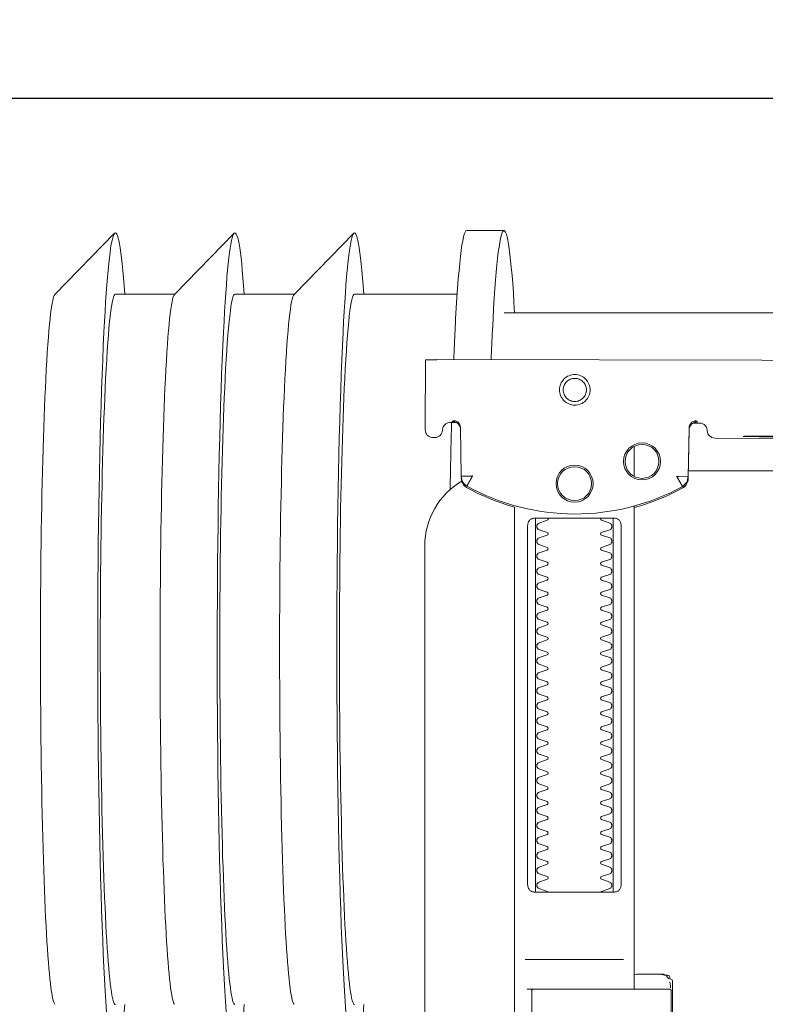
# Model space of a CAD drawing. Header units: millimetres. Extents: x 23192 to 177760, y -399809 to -79279.
# Tile 109 of 256: x 51601 to 51611, y -194664 to -194651. Entities that reach past the tile are written whole.
import ezdxf

# ---------------------------------------------------------------- set-up
doc = ezdxf.new("R2010")
doc.units = ezdxf.units.MM
doc.linetypes.add('CARKOVANA', pattern=[7.5, 5, -2.5])
doc.layers.get('0').update_dxf_attribs({"lineweight": 0})
doc.layers.add('!! 0_ Istn-sciany', color=3, linetype='Continuous', lineweight=30)
doc.layers.add('!! wymiary osi', color=250, linetype='Continuous', lineweight=9)
doc.layers.add('!! 1_Wyburzenia', color=252, linetype='CARKOVANA', lineweight=13, true_color=0x696969)
doc.layers.add('!!_@ wypos sanit nd', color=7, linetype='Continuous', lineweight=0, plot=False)
doc.layers.add('Powierzchnia', color=140, linetype='Continuous', lineweight=5, plot=False)
doc.styles.add('TXT', font='simplex.shx')
doc.dimstyles.new('DIM50', dxfattribs={"dimscale": 5, "dimtxt": 2.5, "dimasz": 1.5, "dimexe": 0, "dimexo": 0, "dimgap": 0.5, "dimtad": 1, "dimdec": 4, "dimrnd": 0.5, "dimdsep": 46, "dimtxsty": 'TXT', "dimblk1": 'TICK1', "dimblk2": 'TICK1', "dimsah": 1, "dimcen": 0, "dimse1": 1, "dimse2": 1, "dimclrd": 1, "dimclre": 7, "dimclrt": 9, "dimadec": 0, "dimazin": 0, "dimtfac": 1, "dimtdec": 4, "dimtmove": 2, "dimatfit": 3, "dimldrblk": 'TICK1', "dimfxl": 1, "dimtolj": 1, "dimarcsym": 0})

# ---------------------------------------------------------------- blocks, each defined once
blk = doc.blocks.new('A$Cff2eaf8b')
for points in [[(-0.24945, 0.09108), (-0.24147, 0.09927)], [(-0.24136, 0.09113), (-0.23342, 0.09113), (-0.22548, 0.09927)], [(-0.22538, 0.09113), (-0.21743, 0.09113), (-0.2095, 0.09927)], [(-0.18941, 0.09963), (-0.19441, 0.09963)], [(-0.19567, 0.09113), (-0.20939, 0.09113)], [(-0.18941, 0.08863), (-0.04454, 0.08863), (-0.04035, 0.08853), (-0.03617, 0.08824), (-0.032, 0.08775), (-0.02786, 0.08707), (-0.02376, 0.08619), (-0.0197, 0.08513), (-0.0157, 0.08388), (-0.01176, 0.08244), (-0.00789, 0.08082), (-0.0041, 0.07902), (-0.0004, 0.07705), (0.0032, 0.0749), (0.0067, 0.0726), (0.01009, 0.07012), (0.01337, 0.0675)], [(-0.19839, 0.08237), (-0.11148, 0.08219)], [(-0.19594, 0.07411), (-0.19609, 0.07411), (-0.19639, 0.07411), (-0.19593, 0.07402), (-0.19578, 0.07396), (-0.19564, 0.07387), (-0.19551, 0.07376), (-0.1954, 0.07363), (-0.19532, 0.07349), (-0.19526, 0.07333), (-0.19523, 0.07317)], [(-0.16479, 0.06647), (-0.16466, 0.07302), (-0.16465, 0.07318), (-0.16461, 0.07333), (-0.16454, 0.07348), (-0.16445, 0.07361), (-0.16435, 0.07373), (-0.16422, 0.07383), (-0.16409, 0.07391), (-0.16394, 0.07396), (-0.16349, 0.07404), (-0.1638, 0.07405), (-0.16395, 0.07405)], [(-0.172, 0.07079), (-0.172, 0.06674)], [(0.16493, 0.0675), (-0.16477, 0.0675)], [(-0.172, 0.06279), (-0.172, -0.00182)], [(-0.1852, 0.06018), (-0.1852, 0.01218)], [(-0.1748, 0.01218), (-0.1748, 0.06018)], [(-0.17342, 0.00218), (-0.18659, 0.00218)], [(-0.172, 0.00012), (-0.17167, 0.00018), (-0.1682, 0.00018), (-0.1681, 0.00018), (-0.16799, 0.00016), (-0.16789, 0.00007), (-0.16779, 0.00006), (-0.16762, 0.00005), (-0.16752, 0.00005), (-0.16741, 0.00003), (-0.1673, -0.00004), (-0.16725, -0.00018), (-0.16725, -0.00044), (-0.16711, -0.00046), (-0.16701, -0.0005), (-0.16693, -0.00056), (-0.16688, -0.0007), (-0.16688, -0.01094)], [(-0.16829, 0.00017), (-0.16772, 0.00003), (-0.16738, -0.00042)], [(-0.16723, -0.00083), (-0.16714, -0.00136), (-0.16713, -0.00163)], [(-0.18633, -0.00182), (-0.17526, -0.00182), (-0.17367, -0.00182)]]:
    blk.add_lwpolyline(points)
for points in [[(-0.19989, 0.08236), (-0.19995, 0.07336, 0.009369), (-0.19994, 0.07293), (-0.19992, 0.07276), (-0.19986, 0.07259), (-0.19979, 0.07243), (-0.19968, 0.07229), (-0.19955, 0.07217), (-0.19941, 0.07208), (-0.19924, 0.07201), (-0.19908, 0.07197), (-0.19895, 0.07196), (-0.1988, 0.07196)], [(-0.16413, 0.07389), (-0.16324, 0.07389), (-0.16303, 0.07386), (-0.16283, 0.0738), (-0.16264, 0.07369), (-0.16249, 0.07354), (-0.16237, 0.07337), (-0.16228, 0.07317), (-0.16225, 0.07297, 0.002299), (-0.16224, 0.07285, 0.40455), (-0.16124, 0.07188), (-0.11145, 0.07178)], [(-0.19576, 0.07395), (-0.19665, 0.07395, 0.282591), (-0.19754, 0.0734), (-0.19758, 0.07331), (-0.19761, 0.0732), (-0.19763, 0.07311), (-0.19764, 0.07296, -0.415352), (-0.19865, 0.07196)], [(-0.19623, 0.07426), (-0.19588, 0.0742), (-0.19555, 0.07399), (-0.19533, 0.07367), (-0.19523, 0.07332), (-0.19513, 0.06676), (-0.19513, 0.0667, 0.265347), (-0.19435, 0.06544, 0.125711), (-0.17997, 0.06173, 0.125711), (-0.16558, 0.06538, 0.26954), (-0.1648, 0.06667), (-0.16467, 0.07322), (-0.16464, 0.07344), (-0.16456, 0.07365), (-0.16444, 0.07383), (-0.16428, 0.07399), (-0.1641, 0.0741), (-0.16389, 0.07417), (-0.16368, 0.0742)], [(-0.15993, -0.0325), (-0.17249, -0.0325, 0.405519), (-0.172, -0.032), (-0.172, -0.0313, 0.414214), (-0.1725, -0.0308), (-0.1875, -0.0308, 0.414214), (-0.188, -0.0313), (-0.188, -0.032, 0.405519), (-0.18751, -0.0325), (-0.19, -0.0325, -0.414214), (-0.2, -0.0225), (-0.2, 0.0575, -0.266001), (-0.19506, 0.06612)], [(-0.19513, 0.06651), (-0.19511, 0.06632), (-0.19509, 0.06622), (-0.19506, 0.06612), (-0.19503, 0.06602), (-0.19498, 0.06592), (-0.19493, 0.06582), (-0.19488, 0.06573), (-0.19482, 0.06564), (-0.19475, 0.06556), (-0.19468, 0.06548), (-0.1946, 0.06541), (-0.19452, 0.06535), (-0.19443, 0.06529), (-0.19434, 0.06524), (-0.19358, 0.06483), (-0.19281, 0.06445), (-0.19203, 0.0641), (-0.19125, 0.06376), (-0.19045, 0.06345), (-0.18964, 0.06316), (-0.18882, 0.06289), (-0.188, 0.06265), (-0.188, -0.01362, 0.414214)], [(-0.172, 0.0626), (-0.17117, 0.06284), (-0.17034, 0.0631), (-0.16952, 0.06339), (-0.16872, 0.0637), (-0.16792, 0.06404), (-0.16713, 0.06439), (-0.16635, 0.06477), (-0.16558, 0.06518), (-0.16557, 0.06518, 0.269546), (-0.16479, 0.06647)], [(-0.18353, 0.01118, 0.182836), (-0.18364, 0.01127), (-0.18485, 0.01168, 0.050055), (-0.185, 0.01194), (-0.185, 0.01222, 0.050055), (-0.18485, 0.01248), (-0.18364, 0.01289, 0.719897), (-0.18364, 0.01327), (-0.18485, 0.01368, 0.050055), (-0.185, 0.01394), (-0.185, 0.01422, 0.050055), (-0.18485, 0.01448), (-0.18364, 0.01489, 0.719897), (-0.18364, 0.01527), (-0.18485, 0.01568, 0.050055), (-0.185, 0.01594), (-0.185, 0.01622, 0.050055), (-0.18485, 0.01648), (-0.18364, 0.01689, 0.719897), (-0.18364, 0.01727), (-0.18485, 0.01768, 0.050055), (-0.185, 0.01794), (-0.185, 0.01822, 0.050055), (-0.18485, 0.01848), (-0.18364, 0.01889, 0.719897), (-0.18364, 0.01927), (-0.18485, 0.01968, 0.050055), (-0.185, 0.01994), (-0.185, 0.02022, 0.050055), (-0.18485, 0.02048), (-0.18364, 0.02089, 0.719897), (-0.18364, 0.02127), (-0.18485, 0.02168, 0.050055), (-0.185, 0.02194), (-0.185, 0.02222, 0.050055), (-0.18485, 0.02248), (-0.18364, 0.02289, 0.719897), (-0.18364, 0.02327), (-0.18485, 0.02368, 0.050055), (-0.185, 0.02394), (-0.185, 0.02422, 0.050055), (-0.18485, 0.02448), (-0.18364, 0.02489, 0.719897), (-0.18364, 0.02527), (-0.18485, 0.02568, 0.050055), (-0.185, 0.02594), (-0.185, 0.02622, 0.050055), (-0.18485, 0.02648), (-0.18364, 0.02689, 0.719897), (-0.18364, 0.02727), (-0.18485, 0.02768, 0.050055), (-0.185, 0.02794), (-0.185, 0.02822, 0.050055), (-0.18485, 0.02848), (-0.18364, 0.02889, 0.719897), (-0.18364, 0.02927), (-0.18485, 0.02968, 0.050055), (-0.185, 0.02994), (-0.185, 0.03022, 0.050055), (-0.18485, 0.03048), (-0.18364, 0.03089, 0.719897), (-0.18364, 0.03127), (-0.18485, 0.03168, 0.050055), (-0.185, 0.03194), (-0.185, 0.03222, 0.050055), (-0.18485, 0.03248), (-0.18364, 0.03289, 0.719897), (-0.18364, 0.03327), (-0.18485, 0.03368, 0.050055), (-0.185, 0.03394), (-0.185, 0.03422, 0.050055), (-0.18485, 0.03448), (-0.18364, 0.03489, 0.719897), (-0.18364, 0.03527), (-0.18485, 0.03568, 0.050055), (-0.185, 0.03594), (-0.185, 0.03622, 0.050055), (-0.18485, 0.03648), (-0.18364, 0.03689, 0.719897), (-0.18364, 0.03727), (-0.18485, 0.03768, 0.050055), (-0.185, 0.03794), (-0.185, 0.03822, 0.050055), (-0.18485, 0.03848), (-0.18364, 0.03889, 0.719897), (-0.18364, 0.03927), (-0.18485, 0.03968, 0.050055), (-0.185, 0.03994), (-0.185, 0.04022, 0.050055), (-0.18485, 0.04048), (-0.18364, 0.04089, 0.719897), (-0.18364, 0.04127), (-0.18485, 0.04168, 0.050055), (-0.185, 0.04194), (-0.185, 0.04222, 0.050055), (-0.18485, 0.04248), (-0.18364, 0.04289, 0.719897), (-0.18364, 0.04327), (-0.18485, 0.04368, 0.050055), (-0.185, 0.04394), (-0.185, 0.04422, 0.050055), (-0.18485, 0.04448), (-0.18364, 0.04489, 0.719897), (-0.18364, 0.04527), (-0.18485, 0.04568, 0.050055), (-0.185, 0.04594), (-0.185, 0.04622, 0.050055), (-0.18485, 0.04648), (-0.18364, 0.04689, 0.719897), (-0.18364, 0.04727), (-0.18485, 0.04768, 0.050055), (-0.185, 0.04794), (-0.185, 0.04822, 0.050055), (-0.18485, 0.04848), (-0.18364, 0.04889, 0.719897), (-0.18364, 0.04927), (-0.18485, 0.04968, 0.050055), (-0.185, 0.04994), (-0.185, 0.05022, 0.050055), (-0.18485, 0.05048), (-0.18364, 0.05089, 0.719897), (-0.18364, 0.05127), (-0.18485, 0.05168, 0.050055), (-0.185, 0.05194), (-0.185, 0.05222, 0.050055), (-0.18485, 0.05248), (-0.18364, 0.05289, 0.719897), (-0.18364, 0.05327), (-0.18485, 0.05368, 0.050055), (-0.185, 0.05394), (-0.185, 0.05422, 0.050055), (-0.18485, 0.05448), (-0.18364, 0.05489, 0.719897), (-0.18364, 0.05527), (-0.18485, 0.05568, 0.050055), (-0.185, 0.05594), (-0.185, 0.05622, 0.050055), (-0.18485, 0.05648), (-0.18364, 0.05689, 0.719897), (-0.18364, 0.05727), (-0.18485, 0.05768, 0.050055), (-0.185, 0.05794), (-0.185, 0.05822, 0.050055), (-0.18485, 0.05848), (-0.18364, 0.05889, 0.719897), (-0.18364, 0.05927), (-0.18485, 0.05968, 0.050055), (-0.185, 0.05994), (-0.185, 0.06022, 0.050055), (-0.18485, 0.06048), (-0.18364, 0.06089, 0.474594), (-0.18353, 0.06118)], [(-0.17647, 0.06118, 0.474594), (-0.17636, 0.06089), (-0.17515, 0.06048, 0.050055), (-0.175, 0.06022), (-0.175, 0.05994, 0.050055), (-0.17515, 0.05968), (-0.17636, 0.05927, 0.719897), (-0.17636, 0.05889), (-0.17515, 0.05848, 0.050055), (-0.175, 0.05822), (-0.175, 0.05794, 0.050055), (-0.17515, 0.05768), (-0.17636, 0.05727, 0.719897), (-0.17636, 0.05689), (-0.17515, 0.05648, 0.050055), (-0.175, 0.05622), (-0.175, 0.05594, 0.050055), (-0.17515, 0.05568), (-0.17636, 0.05527, 0.719897), (-0.17636, 0.05489), (-0.17515, 0.05448, 0.050055), (-0.175, 0.05422), (-0.175, 0.05394, 0.050055), (-0.17515, 0.05368), (-0.17636, 0.05327, 0.719897), (-0.17636, 0.05289), (-0.17515, 0.05248, 0.050055), (-0.175, 0.05222), (-0.175, 0.05194, 0.050055), (-0.17515, 0.05168), (-0.17636, 0.05127, 0.719897), (-0.17636, 0.05089), (-0.17515, 0.05048, 0.050055), (-0.175, 0.05022), (-0.175, 0.04994, 0.050055), (-0.17515, 0.04968), (-0.17636, 0.04927, 0.719897), (-0.17636, 0.04889), (-0.17515, 0.04848, 0.050055), (-0.175, 0.04822), (-0.175, 0.04794, 0.050055), (-0.17515, 0.04768), (-0.17636, 0.04727, 0.719897), (-0.17636, 0.04689), (-0.17515, 0.04648, 0.050055), (-0.175, 0.04622), (-0.175, 0.04594, 0.050055), (-0.17515, 0.04568), (-0.17636, 0.04527, 0.719897), (-0.17636, 0.04489), (-0.17515, 0.04448, 0.050055), (-0.175, 0.04422), (-0.175, 0.04394, 0.050055), (-0.17515, 0.04368), (-0.17636, 0.04327, 0.719897), (-0.17636, 0.04289), (-0.17515, 0.04248, 0.050055), (-0.175, 0.04222), (-0.175, 0.04194, 0.050055), (-0.17515, 0.04168), (-0.17636, 0.04127, 0.719897), (-0.17636, 0.04089), (-0.17515, 0.04048, 0.050055), (-0.175, 0.04022), (-0.175, 0.03994, 0.050055), (-0.17515, 0.03968), (-0.17636, 0.03927, 0.719897), (-0.17636, 0.03889), (-0.17515, 0.03848, 0.050055), (-0.175, 0.03822), (-0.175, 0.03794, 0.050055), (-0.17515, 0.03768), (-0.17636, 0.03727, 0.719897), (-0.17636, 0.03689), (-0.17515, 0.03648, 0.050055), (-0.175, 0.03622), (-0.175, 0.03594, 0.050055), (-0.17515, 0.03568), (-0.17636, 0.03527, 0.719897), (-0.17636, 0.03489), (-0.17515, 0.03448, 0.050055), (-0.175, 0.03422), (-0.175, 0.03394, 0.050055), (-0.17515, 0.03368), (-0.17636, 0.03327, 0.719897), (-0.17636, 0.03289), (-0.17515, 0.03248, 0.050055), (-0.175, 0.03222), (-0.175, 0.03194, 0.050055), (-0.17515, 0.03168), (-0.17636, 0.03127, 0.719897), (-0.17636, 0.03089), (-0.17515, 0.03048, 0.050055), (-0.175, 0.03022), (-0.175, 0.02994, 0.050055), (-0.17515, 0.02968), (-0.17636, 0.02927, 0.719897), (-0.17636, 0.02889), (-0.17515, 0.02848, 0.050055), (-0.175, 0.02822), (-0.175, 0.02794, 0.050055), (-0.17515, 0.02768), (-0.17636, 0.02727, 0.719897), (-0.17636, 0.02689), (-0.17515, 0.02648, 0.050055), (-0.175, 0.02622), (-0.175, 0.02594, 0.050055), (-0.17515, 0.02568), (-0.17636, 0.02527, 0.719897), (-0.17636, 0.02489), (-0.17515, 0.02448, 0.050055), (-0.175, 0.02422), (-0.175, 0.02394, 0.050055), (-0.17515, 0.02368), (-0.17636, 0.02327, 0.719897), (-0.17636, 0.02289), (-0.17515, 0.02248, 0.050055), (-0.175, 0.02222), (-0.175, 0.02194, 0.050055), (-0.17515, 0.02168), (-0.17636, 0.02127, 0.719897), (-0.17636, 0.02089), (-0.17515, 0.02048, 0.050055), (-0.175, 0.02022), (-0.175, 0.01994, 0.050055), (-0.17515, 0.01968), (-0.17636, 0.01927, 0.719897), (-0.17636, 0.01889), (-0.17515, 0.01848, 0.050055), (-0.175, 0.01822), (-0.175, 0.01794, 0.050055), (-0.17515, 0.01768), (-0.17636, 0.01727, 0.719897), (-0.17636, 0.01689), (-0.17515, 0.01648, 0.050055), (-0.175, 0.01622), (-0.175, 0.01594, 0.050055), (-0.17515, 0.01568), (-0.17636, 0.01527, 0.719897), (-0.17636, 0.01489), (-0.17515, 0.01448, 0.050055), (-0.175, 0.01422), (-0.175, 0.01394, 0.050055), (-0.17515, 0.01368), (-0.17636, 0.01327, 0.719897), (-0.17636, 0.01289), (-0.17515, 0.01248, 0.050055), (-0.175, 0.01222), (-0.175, 0.01194, 0.050055), (-0.17515, 0.01168), (-0.17636, 0.01127, 0.182836), (-0.17647, 0.01118)], [(-0.1857, -0.00202), (-0.1857, -0.00962), (-0.1857, -0.00202), (-0.18567, -0.00192), (-0.18559, -0.00184), (-0.17696, -0.00182), (-0.16725, -0.00182, -0.414214), (-0.16705, -0.00202), (-0.16705, -0.00962, -0.414214), (-0.16725, -0.00982), (-0.18543, -0.00982), (-0.18553, -0.00978), (-0.1856, -0.00962)]]:
    blk.add_lwpolyline(points, format="xyb")
for points in [[(-0.17994, 0.08038), (-0.17974, 0.08037), (-0.17954, 0.08034), (-0.17935, 0.08029), (-0.17916, 0.08022), (-0.17897, 0.08013), (-0.1788, 0.08003), (-0.17864, 0.07991), (-0.17849, 0.07978), (-0.17836, 0.07963), (-0.17824, 0.07947), (-0.17814, 0.07929), (-0.17805, 0.07911), (-0.17798, 0.07892), (-0.17793, 0.07873), (-0.17791, 0.07853), (-0.1779, 0.07833), (-0.17791, 0.07813), (-0.17794, 0.07793), (-0.17799, 0.07773), (-0.17805, 0.07754), (-0.17814, 0.07736), (-0.17824, 0.07719), (-0.17836, 0.07703), (-0.1785, 0.07688), (-0.17865, 0.07675), (-0.17881, 0.07663), (-0.17898, 0.07652), (-0.17916, 0.07644), (-0.17935, 0.07637), (-0.17955, 0.07632), (-0.17975, 0.07629), (-0.17995, 0.07628), (-0.18015, 0.07629), (-0.18035, 0.07632), (-0.18054, 0.07637), (-0.18073, 0.07644), (-0.18091, 0.07653), (-0.18109, 0.07663), (-0.18125, 0.07675), (-0.18139, 0.07689), (-0.18153, 0.07704), (-0.18165, 0.0772), (-0.18175, 0.07737), (-0.18184, 0.07755), (-0.1819, 0.07774), (-0.18195, 0.07794), (-0.18198, 0.07813), (-0.18199, 0.07834), (-0.18198, 0.07854), (-0.18195, 0.07873), (-0.1819, 0.07893), (-0.18183, 0.07912), (-0.18175, 0.0793), (-0.18164, 0.07947), (-0.18152, 0.07963), (-0.18139, 0.07978), (-0.18124, 0.07992), (-0.18108, 0.08004), (-0.18091, 0.08014), (-0.18072, 0.08022), (-0.18053, 0.08029), (-0.18034, 0.08034), (-0.18014, 0.08037)], [(-0.17994, 0.07987), (-0.17979, 0.07987), (-0.17964, 0.07984), (-0.17949, 0.07981), (-0.17935, 0.07976), (-0.17921, 0.07969), (-0.17908, 0.07961), (-0.17896, 0.07952), (-0.17885, 0.07942), (-0.17874, 0.07931), (-0.17865, 0.07918), (-0.17858, 0.07905), (-0.17851, 0.07892), (-0.17846, 0.07877), (-0.17842, 0.07862), (-0.1784, 0.07847), (-0.17839, 0.07832), (-0.1784, 0.07817), (-0.17842, 0.07802), (-0.17846, 0.07787), (-0.17851, 0.07773), (-0.17858, 0.07759), (-0.17866, 0.07746), (-0.17875, 0.07734), (-0.17885, 0.07723), (-0.17896, 0.07712), (-0.17909, 0.07703), (-0.17922, 0.07696), (-0.17935, 0.07689), (-0.1795, 0.07684), (-0.17964, 0.0768), (-0.1798, 0.07678), (-0.17995, 0.07677), (-0.1801, 0.07678), (-0.18025, 0.07681), (-0.1804, 0.07684), (-0.18054, 0.07689), (-0.18068, 0.07696), (-0.18081, 0.07704), (-0.18093, 0.07713), (-0.18104, 0.07723), (-0.18114, 0.07734), (-0.18123, 0.07747), (-0.18131, 0.0776), (-0.18138, 0.07773), (-0.18143, 0.07788), (-0.18146, 0.07803), (-0.18149, 0.07818), (-0.18149, 0.07833), (-0.18149, 0.07848), (-0.18146, 0.07863), (-0.18143, 0.07878), (-0.18137, 0.07892), (-0.18131, 0.07906), (-0.18123, 0.07919), (-0.18114, 0.07931), (-0.18104, 0.07942), (-0.18092, 0.07952), (-0.1808, 0.07962), (-0.18067, 0.07969), (-0.18053, 0.07976), (-0.18039, 0.07981), (-0.18024, 0.07985), (-0.18009, 0.07987)], [(-0.17471, 0.06118), (-0.17462, 0.06118), (-0.17454, 0.06117), (-0.17445, 0.06115), (-0.17437, 0.06113), (-0.17428, 0.06109), (-0.1742, 0.06105), (-0.17413, 0.061), (-0.17406, 0.06095), (-0.174, 0.06088), (-0.17394, 0.06081), (-0.17389, 0.06072), (-0.17384, 0.06062), (-0.17381, 0.06052), (-0.17378, 0.06041), (-0.17376, 0.06029), (-0.17376, 0.06018), (-0.17376, 0.01218), (-0.17376, 0.01206), (-0.17378, 0.01195), (-0.17381, 0.01184), (-0.17384, 0.01173), (-0.17389, 0.01164), (-0.17394, 0.01155), (-0.174, 0.01148), (-0.17406, 0.01141), (-0.17413, 0.01135), (-0.1742, 0.01131), (-0.17428, 0.01126), (-0.17437, 0.01123), (-0.17445, 0.01121), (-0.17454, 0.01119), (-0.17462, 0.01118), (-0.17471, 0.01118), (-0.18529, 0.01118), (-0.18538, 0.01118), (-0.18547, 0.01119), (-0.18555, 0.01121), (-0.18564, 0.01123), (-0.18572, 0.01126), (-0.1858, 0.01131), (-0.18587, 0.01135), (-0.18594, 0.01141), (-0.18601, 0.01148), (-0.18606, 0.01155), (-0.18612, 0.01164), (-0.18616, 0.01173), (-0.1862, 0.01184), (-0.18623, 0.01195), (-0.18624, 0.01206), (-0.18625, 0.01218), (-0.18625, 0.06018), (-0.18624, 0.06029), (-0.18623, 0.06041), (-0.1862, 0.06052), (-0.18616, 0.06062), (-0.18612, 0.06072), (-0.18606, 0.06081), (-0.18601, 0.06088), (-0.18594, 0.06095), (-0.18587, 0.061), (-0.1858, 0.06105), (-0.18572, 0.06109), (-0.18564, 0.06113), (-0.18555, 0.06115), (-0.18547, 0.06117), (-0.18538, 0.06118), (-0.18529, 0.06118)]]:
    blk.add_lwpolyline(points, close=True)
for points in [[(-0.19436, 0.06548), (-0.19435, 0.06548), (-0.19435, 0.06548), (-0.19435, 0.06548), (-0.19435, 0.06548), (-0.19435, 0.06548), (-0.19435, 0.06548), (-0.19435, 0.06548), (-0.19435, 0.06548), (-0.19435, 0.06548), (-0.19435, 0.06548), (-0.19435, 0.06548), (-0.19435, 0.06548), (-0.19435, 0.06548), (-0.19435, 0.06548), (-0.19435, 0.06548), (-0.19435, 0.06548), (-0.19435, 0.06548), (-0.19435, 0.06548), (-0.19435, 0.06549), (-0.19435, 0.06549), (-0.19435, 0.06549), (-0.19435, 0.06549), (-0.19435, 0.06549), (-0.19435, 0.06549), (-0.19435, 0.0655), (-0.19435, 0.0655), (-0.19434, 0.0655), (-0.19434, 0.06551), (-0.19434, 0.06551), (-0.19434, 0.06552), (-0.19433, 0.06552), (-0.19433, 0.06553), (-0.19433, 0.06553), (-0.19433, 0.06554), (-0.19432, 0.06554), (-0.19432, 0.06555), (-0.19432, 0.06555), (-0.19432, 0.06556), (-0.19431, 0.06556), (-0.19431, 0.06557), (-0.19431, 0.06558), (-0.1943, 0.06558), (-0.1943, 0.06559), (-0.19429, 0.0656), (-0.19429, 0.06561), (-0.19429, 0.06561), (-0.19428, 0.06562), (-0.19428, 0.06563), (-0.19427, 0.06564), (-0.19427, 0.06565), (-0.19426, 0.06566), (-0.19426, 0.06566), (-0.19425, 0.06567), (-0.19425, 0.06568), (-0.19424, 0.06569), (-0.19424, 0.0657), (-0.19423, 0.06571), (-0.19423, 0.06572), (-0.19422, 0.06573), (-0.19422, 0.06574), (-0.19421, 0.06575), (-0.1942, 0.06576), (-0.1942, 0.06578), (-0.19419, 0.06579), (-0.19419, 0.0658), (-0.19418, 0.06581), (-0.19417, 0.06582), (-0.19417, 0.06583), (-0.19416, 0.06585), (-0.19415, 0.06586), (-0.19414, 0.06588), (-0.19413, 0.06591), (-0.19411, 0.06594), (-0.1941, 0.06596), (-0.19408, 0.06599), (-0.19407, 0.06602), (-0.19405, 0.06605), (-0.19395, 0.06623), (-0.19393, 0.06626), (-0.1939, 0.06633), (-0.19388, 0.06636), (-0.19386, 0.0664), (-0.19384, 0.06643), (-0.19382, 0.06646), (-0.1938, 0.0665), (-0.19378, 0.06653), (-0.19377, 0.06657), (-0.19376, 0.06659), (-0.19375, 0.0666), (-0.19375, 0.0666), (-0.19374, 0.06662), (-0.19373, 0.06663), (-0.19372, 0.06664), (-0.19372, 0.06665), (-0.19371, 0.06666), (-0.19371, 0.06667), (-0.19371, 0.06667), (-0.1937, 0.06668), (-0.1937, 0.06668), (-0.1937, 0.06668), (-0.1937, 0.06669), (-0.1937, 0.06669), (-0.1937, 0.0667), (-0.19369, 0.06671), (-0.19369, 0.06671), (-0.19369, 0.06672), (-0.19368, 0.06672), (-0.19368, 0.06672), (-0.19368, 0.06673), (-0.19367, 0.06673), (-0.19367, 0.06674), (-0.19367, 0.06674), (-0.19366, 0.06674), (-0.19365, 0.06675), (-0.19365, 0.06675), (-0.19364, 0.06676), (-0.19364, 0.06676), (-0.19364, 0.06676), (-0.19364, 0.06677), (-0.19363, 0.06677), (-0.19363, 0.06678), (-0.19363, 0.06678), (-0.19363, 0.06678), (-0.19363, 0.06679), (-0.19363, 0.06679), (-0.19363, 0.0668), (-0.19363, 0.0668), (-0.19363, 0.06681), (-0.19364, 0.06681), (-0.19364, 0.06681), (-0.19364, 0.06682), (-0.19364, 0.06682), (-0.19364, 0.06682), (-0.19365, 0.06682), (-0.19365, 0.06682), (-0.19365, 0.06682), (-0.19365, 0.06682), (-0.19365, 0.06682), (-0.19366, 0.06682), (-0.19366, 0.06682), (-0.19366, 0.06682), (-0.19366, 0.06682), (-0.19366, 0.06682), (-0.19367, 0.06682), (-0.19367, 0.06682), (-0.19367, 0.06682), (-0.19367, 0.06682), (-0.19367, 0.06682), (-0.19368, 0.06682), (-0.19368, 0.06682), (-0.19369, 0.06682), (-0.19369, 0.06682), (-0.19369, 0.06681), (-0.1937, 0.06681), (-0.1937, 0.06681), (-0.19371, 0.06681), (-0.19371, 0.06681), (-0.19371, 0.06681), (-0.19371, 0.06681), (-0.19372, 0.0668), (-0.19372, 0.0668), (-0.19373, 0.0668), (-0.19373, 0.0668), (-0.19374, 0.0668), (-0.19374, 0.0668), (-0.19374, 0.0668), (-0.19375, 0.0668), (-0.19375, 0.06681), (-0.19376, 0.06681), (-0.19376, 0.06681), (-0.19377, 0.06681), (-0.19377, 0.06681), (-0.19377, 0.06681), (-0.19377, 0.06681), (-0.19378, 0.06681), (-0.19378, 0.06681), (-0.19378, 0.06681), (-0.19378, 0.06681), (-0.19379, 0.06681), (-0.19379, 0.06681), (-0.19379, 0.06681), (-0.19379, 0.06681), (-0.1938, 0.06681), (-0.1938, 0.06681), (-0.19381, 0.06681), (-0.19381, 0.06681), (-0.19382, 0.06681), (-0.19383, 0.06681), (-0.19383, 0.06681), (-0.19384, 0.06681), (-0.19385, 0.06681), (-0.19385, 0.06681), (-0.19386, 0.06681), (-0.19387, 0.06681), (-0.19388, 0.06681), (-0.19389, 0.06681), (-0.19389, 0.0668), (-0.1939, 0.0668), (-0.19391, 0.0668), (-0.19392, 0.0668), (-0.19397, 0.0668), (-0.19398, 0.0668), (-0.19399, 0.0668), (-0.194, 0.0668), (-0.19401, 0.0668), (-0.19402, 0.0668), (-0.19403, 0.0668), (-0.19405, 0.0668), (-0.19406, 0.0668), (-0.19407, 0.0668), (-0.19408, 0.0668), (-0.19409, 0.0668), (-0.1941, 0.0668), (-0.19412, 0.0668), (-0.19417, 0.0668), (-0.19419, 0.0668), (-0.19421, 0.0668), (-0.19424, 0.0668), (-0.19426, 0.0668), (-0.19429, 0.0668), (-0.19431, 0.0668), (-0.19433, 0.0668), (-0.19436, 0.0668), (-0.19438, 0.06679), (-0.19455, 0.06679), (-0.19457, 0.06679), (-0.19459, 0.06679), (-0.19461, 0.06679), (-0.19463, 0.06679), (-0.19464, 0.06679), (-0.19465, 0.06679), (-0.19466, 0.06679), (-0.19467, 0.06679), (-0.19468, 0.06679), (-0.19469, 0.06679), (-0.1947, 0.06679), (-0.19471, 0.06679), (-0.19472, 0.06679), (-0.19473, 0.06679), (-0.19474, 0.06679), (-0.19474, 0.06679), (-0.19475, 0.06679), (-0.19476, 0.06679), (-0.19477, 0.06679), (-0.19478, 0.06679), (-0.19479, 0.06679), (-0.1948, 0.06679), (-0.1948, 0.06679), (-0.19481, 0.06679), (-0.19482, 0.06678), (-0.19483, 0.06678), (-0.19484, 0.06678), (-0.19484, 0.06678), (-0.19485, 0.06678), (-0.19486, 0.06678), (-0.19487, 0.06678), (-0.19487, 0.06678), (-0.19488, 0.06678), (-0.19489, 0.06678), (-0.1949, 0.06678), (-0.1949, 0.06678), (-0.19491, 0.06678), (-0.19492, 0.06678), (-0.19492, 0.06678), (-0.19493, 0.06678), (-0.19494, 0.06678), (-0.19494, 0.06678), (-0.19495, 0.06678), (-0.19496, 0.06678), (-0.19496, 0.06678), (-0.19497, 0.06678), (-0.19499, 0.06678), (-0.19499, 0.06678), (-0.195, 0.06678), (-0.195, 0.06678), (-0.19501, 0.06678), (-0.19501, 0.06678), (-0.19502, 0.06678), (-0.19502, 0.06678), (-0.19503, 0.06678), (-0.19503, 0.06678), (-0.19504, 0.06678), (-0.19504, 0.06678), (-0.19505, 0.06678), (-0.19505, 0.06678), (-0.19505, 0.06678), (-0.19506, 0.06678), (-0.19506, 0.06678), (-0.19507, 0.06678), (-0.19507, 0.06678), (-0.19507, 0.06678), (-0.19508, 0.06678), (-0.19508, 0.06678), (-0.19508, 0.06678), (-0.19509, 0.06678), (-0.19509, 0.06678), (-0.19509, 0.06678), (-0.1951, 0.06678), (-0.1951, 0.06678), (-0.1951, 0.06678), (-0.19511, 0.06678), (-0.19511, 0.06678), (-0.19511, 0.06678), (-0.19511, 0.06678), (-0.19511, 0.06678), (-0.19512, 0.06678), (-0.19512, 0.06678), (-0.19512, 0.06678), (-0.19512, 0.06678), (-0.19512, 0.06678), (-0.19512, 0.06678), (-0.19513, 0.06678), (-0.19513, 0.06677), (-0.19513, 0.06677), (-0.19513, 0.06677), (-0.19513, 0.06677), (-0.19513, 0.06677), (-0.19513, 0.06677), (-0.19513, 0.06677), (-0.19513, 0.06677), (-0.19513, 0.06677), (-0.19513, 0.06677), (-0.19513, 0.06677), (-0.19513, 0.06677), (-0.19513, 0.06677), (-0.19513, 0.06677), (-0.19513, 0.06677), (-0.19513, 0.06678), (-0.19513, 0.06678), (-0.19513, 0.06678), (-0.19513, 0.06678), (-0.19513, 0.06678), (-0.19513, 0.06678), (-0.19513, 0.06678), (-0.19513, 0.06678), (-0.19513, 0.06678), (-0.19513, 0.06678), (-0.19513, 0.06678), (-0.19513, 0.06678), (-0.19513, 0.06678), (-0.19513, 0.06678), (-0.19513, 0.06678), (-0.19513, 0.06677), (-0.19513, 0.06677, 0.269547)], [(-0.1648, 0.06671), (-0.16481, 0.06671), (-0.16485, 0.06672), (-0.16497, 0.06672), (-0.16603, 0.06675), (-0.16612, 0.06675), (-0.16616, 0.06675), (-0.1662, 0.06675), (-0.16623, 0.06676), (-0.16627, 0.06677), (-0.1663, 0.06675), (-0.1663, 0.06672), (-0.16628, 0.0667), (-0.16625, 0.06667), (-0.16623, 0.06663), (-0.16622, 0.0666), (-0.1662, 0.06657), (-0.16561, 0.06549), (-0.1656, 0.06545), (-0.16558, 0.06542, 0.269546)]]:
    blk.add_lwpolyline(points, format="xyb", close=True)
for centre, radius in [((-0.17096, 0.06877), 0.00247), ((-0.17096, 0.06877), 0.00227), ((-0.17997, 0.06579), 0.00247), ((-0.17997, 0.06579), 0.00227)]:
    blk.add_circle(centre, radius)
for centre, major_axis, ratio, start_param, end_param in [((-0.18941, 0.04363), (0, 0.056), 0.04256, 5.645661, 6.988802), ((-0.24136, 0.04363), (0, 0.0557), 0.04256, 5.733752, 6.988802), ((-0.22538, 0.04363), (0, 0.0557), 0.04256, 5.733752, 6.988802), ((-0.20939, 0.04363), (0, 0.0557), 0.04256, 5.733752, 6.988802), ((-0.19441, 0.04363), (0, 0.056), 0.04256, 0, 0.705617), ((-0.24936, 0.04363), (0, 0.0475), 0.04256, 0.043665, 0.705617), ((-0.24136, 0.04363), (0, 0.0475), 0.04256, 0, 0.705617), ((-0.23337, 0.04363), (0, 0.0475), 0.04256, 0.043665, 0.705617), ((-0.22538, 0.04363), (0, 0.0475), 0.04256, 0, 0.705617), ((-0.21739, 0.04363), (0, 0.0475), 0.04256, 0.043665, 0.705617), ((-0.20939, 0.04363), (0, 0.0475), 0.04256, 0, 0.705617), ((-0.24136, 0.04363), (0, 0.0557), 0.04256, 0.705617, 3.691026), ((-0.22538, 0.04363), (0, 0.0557), 0.04256, 0.705617, 3.691026), ((-0.20939, 0.04363), (0, 0.0557), 0.04256, 0.705617, 3.691026), ((-0.19441, 0.04363), (0, 0.056), 0.04256, 0.705617, 0.806963), ((-0.18941, 0.04363), (0, 0.056), 0.04256, 0.705617, 0.807212), ((-0.19839, 0.08235), (-0.0015, 0), 0.008726, 4.712674, 6.283151), ((-0.24936, 0.04363), (0, 0.0475), 0.04256, 0.705617, 3.097928), ((-0.24136, 0.04363), (0, 0.0475), 0.04256, 0.705617, 3.141593), ((-0.23337, 0.04363), (0, 0.0475), 0.04256, 0.705617, 3.097928), ((-0.22538, 0.04363), (0, 0.0475), 0.04256, 0.705617, 3.141593), ((-0.21739, 0.04363), (0, 0.0475), 0.04256, 0.705617, 3.097928), ((-0.20939, 0.04363), (0, 0.0475), 0.04256, 0.705617, 3.141593), ((-0.19664, 0.07495), (-0.000002, -0.001), 0.000289, 6.274459, 6.283185), ((-0.19441, 0.04363), (0, 0.056), 0.04256, 0.998527, 1.179108), ((-0.16324, 0.07489), (-0.000002, -0.001), 0.000289, 6.274459, 6.283185), ((-0.19879, 0.07296), (-0.000011, -0.001), 0.706875, 0, 0.012337), ((-0.19844, 0.07196), (-0.000501, 0.000001), 0.008726, 0.786107, 1.14947), ((-0.19864, 0.07296), (-0.000006, -0.001), 0.408573, 0, 0.00956), ((-0.15195, 0.0721), (0.0055, -0.00001), 0.008726, 1.571085, 4.712678), ((-0.19463, 0.06658), (-0.0005, -0.000008), 0.017454, 0, 0.000137), ((-0.1653, 0.06668), (0.0005, -0.00001), 0.000006, 6.282744, 6.283185), ((-0.1852, 0.06018), (0, 0.001), 0.000289, 4.712389, 6.283185), ((-0.1748, 0.06018), (0, -0.001), 0.000289, 1.570796, 3.141593), ((-0.1852, 0.01218), (0, -0.001), 0.000289, 0, 1.570796), ((-0.1748, 0.01218), (0, -0.001), 0.000289, 0, 1.570796), ((-0.16763, -0.00015), (0.000004, 0.0002), 0.133184, 0.00502, 0.005026), ((-0.16723, -0.00065), (0.000013, 0.0002), 0.223, 0.006306, 0.006351)]:
    blk.add_ellipse(centre, major_axis=major_axis, ratio=ratio, start_param=start_param, end_param=end_param)
blk = doc.blocks.new('TICK1')
at = {"color": 0}
for p, q in [((0, -1.4), (0, 1.4)), ((0, 0), (-1, 0))]:
    blk.add_line(p, q, dxfattribs=at)
at = {"color": 2}
blk.add_line((-1, -1), (1, 1), dxfattribs=at)
blk = doc.blocks.new('*D2593')
at = {"layer": '!! wymiary osi', "color": 1, "lineweight": -2, "transparency": 16777216}
blk.add_line((51358.205, -194783.088), (51358.205, -194659.088), dxfattribs=at)
at = {"layer": 'DEFPOINTS', "color": 0, "transparency": 16777216}
for p in [(51358.205, -194651.588), (51678.711, -194651.588), (51678.711, -194790.588)]:
    blk.add_point(p, dxfattribs=at)
at = {"layer": '!! wymiary osi', "color": 1, "lineweight": -2, "transparency": 16777216, "xscale": 7.5, "yscale": 7.5, "zscale": 7.5}
for p, rotation in [((51358.205, -194651.588), 90), ((51358.205, -194790.588), 270)]:
    blk.add_blockref('TICK1', p, dxfattribs=dict(at, rotation=rotation))
at = {"layer": '!! wymiary osi', "color": 9, "transparency": 16777216, "insert": (51349.455, -194721.088), "char_height": 12.5, "attachment_point": 5, "rotation": 90, "style": 'TXT'}
blk.add_mtext('\\A1;139', dxfattribs=at)

msp = doc.modelspace()

# ---------------------------------------------------------------- linework, layer by layer
at = {"layer": '!! 0_ Istn-sciany'}
msp.add_lwpolyline([(51588.71142, -194651.5883), (51658.71142, -194651.5883)], dxfattribs=at)
at = {"layer": '!! 1_Wyburzenia'}
msp.add_lwpolyline([(51573.71142, -194651.5883), (51678.71142, -194651.5883)], dxfattribs=at)
at = {"layer": 'Powierzchnia'}
msp.add_lwpolyline([(51246.21802, -194790.5883), (51678.71142, -194790.5883), (51678.71142, -194651.5883), (51246.21802, -194651.5883)], close=True, dxfattribs=at)

# ---------------------------------------------------------------- block references
at = {"layer": '!!_@ wypos sanit nd', "xscale": 100, "yscale": 100, "zscale": 100}
msp.add_blockref('A$Cff2eaf8b', (51626.21177, -194663.32131), dxfattribs=at)

# ---------------------------------------------------------------- dimensions: what is measured, and where the dimension line sits
at = {"layer": '!! wymiary osi'}
dim = msp.add_linear_dim(base=(51358.20534, -194651.5883), p1=(51678.71142, -194790.5883), p2=(51678.71142, -194651.5883), angle=90, dimstyle='DIM50', dxfattribs=at)
dim.commit()
dim.dimension.update_dxf_attribs({"geometry": '*D2593', "text_midpoint": (51349.45534, -194721.0883)})

doc.saveas('drawing.dxf')
